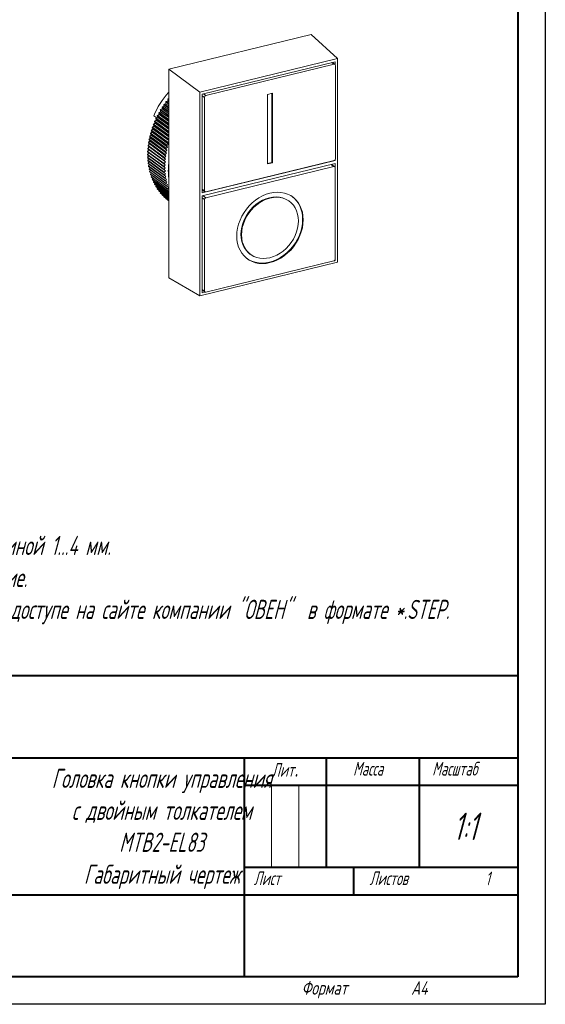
# Model space of a CAD drawing. Header units: millimetres. Extents: x 2381 to 2591, y 1129 to 1426.
# Tile 2 of 3: x 2495 to 2591, y 1129 to 1308. Entities that reach past the tile are written whole.
import ezdxf

# ---------------------------------------------------------------- set-up
doc = ezdxf.new("R2010")
doc.units = ezdxf.units.MM
for name, color, linetype, lineweight in [('main', 5, 'Continuous', 50), ('text', 7, 'Continuous', 25), ('ФОРМАТ', 7, 'Continuous', 25)]:
    doc.layers.add(name, color=color, linetype=linetype, lineweight=lineweight)
doc.styles.add('GOST', font='Gost.shx', dxfattribs={"width": 0.8, "oblique": 15, "height": 3.5})

msp = doc.modelspace()

# ---------------------------------------------------------------- linework, layer by layer
at = {"layer": 'main', "lineweight": 20}
for p, q in [((2548.04, 1305.72), (2522.06, 1299.38)), ((2548.04, 1305.72), (2552.85, 1301.32)), ((2552.85, 1301.32), (2527.74, 1295.19)), ((2552.85, 1264.16), (2552.85, 1301.32)), ((2527.74, 1295.19), (2522.06, 1299.38)), ((2522.06, 1299.38), (2522.06, 1261.32)), ((2552.42, 1300.76), (2528.17, 1294.84)), ((2552.24, 1300.29), (2528.86, 1294.59)), ((2552.24, 1300.29), (2551.8, 1300.61)), ((2552.42, 1300.26), (2551.9, 1300.63)), ((2552.42, 1300.26), (2552.42, 1300.76)), ((2552.5, 1283.04), (2552.5, 1300.08)), ((2522.06, 1293.77), (2521.88, 1293.89)), ((2521.88, 1293.89), (2521.88, 1293.58)), ((2522.06, 1294), (2521.94, 1293.97)), ((2522.06, 1293.89), (2521.94, 1293.97)), ((2527.74, 1295.19), (2527.74, 1258.03)), ((2528.17, 1294.84), (2528.17, 1276.81)), ((2528.6, 1294.25), (2528.17, 1294.56)), ((2528.42, 1294.9), (2528.86, 1294.59)), ((2528.6, 1294.25), (2528.6, 1277.21)), ((2540.98, 1295.01), (2540.11, 1294.79)), ((2540.11, 1294.79), (2540.11, 1282.11)), ((2540.88, 1282.39), (2540.88, 1294.98)), ((2540.98, 1282.32), (2540.98, 1295.01)), ((2520.89, 1292.13), (2520.59, 1292.01)), ((2522.06, 1291.55), (2520.85, 1292.43)), ((2520.85, 1292.43), (2520.89, 1292.13)), ((2522.06, 1291.27), (2520.89, 1292.13)), ((2521.2, 1292.62), (2520.9, 1292.52)), ((2522.06, 1291.67), (2520.9, 1292.52)), ((2522.06, 1292.29), (2521.18, 1292.93)), ((2521.18, 1292.93), (2521.2, 1292.62)), ((2522.06, 1292), (2521.2, 1292.62)), ((2521.54, 1293.1), (2521.23, 1293.01)), ((2522.06, 1292.41), (2521.23, 1293.01)), ((2522.06, 1293.03), (2521.52, 1293.42)), ((2521.52, 1293.42), (2521.54, 1293.1)), ((2522.06, 1292.72), (2521.54, 1293.1)), ((2521.88, 1293.58), (2521.58, 1293.5)), ((2522.06, 1293.15), (2521.58, 1293.5)), ((2522.06, 1293.45), (2521.88, 1293.58)), ((2519.87, 1290.5), (2519.36, 1290.88)), ((2522.06, 1288.63), (2519.71, 1290.35)), ((2519.71, 1290.35), (2519.8, 1290.07)), ((2520.05, 1290.6), (2519.75, 1290.44)), ((2522.06, 1288.76), (2519.75, 1290.44)), ((2522.06, 1289.35), (2519.97, 1290.88)), ((2519.97, 1290.88), (2520.05, 1290.6)), ((2520.31, 1291.11), (2520.01, 1290.97)), ((2522.06, 1289.48), (2520.01, 1290.97)), ((2522.06, 1289.12), (2520.05, 1290.6)), ((2522.06, 1290.08), (2520.24, 1291.41)), ((2520.24, 1291.41), (2520.31, 1291.11)), ((2520.59, 1291.63), (2520.29, 1291.5)), ((2522.06, 1290.2), (2520.29, 1291.5)), ((2522.06, 1289.84), (2520.31, 1291.11)), ((2522.06, 1290.81), (2520.54, 1291.93)), ((2520.54, 1291.93), (2520.59, 1291.63)), ((2522.06, 1290.94), (2520.59, 1292.01)), ((2522.06, 1290.55), (2520.59, 1291.63)), ((2519.18, 1288.46), (2518.91, 1288.26)), ((2522.06, 1286.53), (2519.06, 1288.72)), ((2519.06, 1288.72), (2519.18, 1288.46)), ((2519.37, 1289), (2519.09, 1288.81)), ((2522.06, 1286.64), (2519.09, 1288.81)), ((2522.06, 1286.36), (2519.18, 1288.46)), ((2522.06, 1287.22), (2519.26, 1289.27)), ((2519.26, 1289.27), (2519.37, 1289)), ((2519.58, 1289.54), (2519.29, 1289.36)), ((2522.06, 1287.34), (2519.29, 1289.36)), ((2522.06, 1287.04), (2519.37, 1289)), ((2522.06, 1287.92), (2519.47, 1289.81)), ((2519.47, 1289.81), (2519.58, 1289.54)), ((2519.8, 1290.07), (2519.51, 1289.9)), ((2522.06, 1288.04), (2519.51, 1289.9)), ((2522.06, 1287.72), (2519.58, 1289.54)), ((2522.06, 1288.42), (2519.8, 1290.07)), ((2518.74, 1286.83), (2518.48, 1286.6)), ((2521.58, 1284.87), (2518.58, 1287.06)), ((2518.58, 1287.06), (2518.74, 1286.83)), ((2518.87, 1287.38), (2518.6, 1287.16)), ((2521.6, 1284.96), (2518.6, 1287.16)), ((2521.72, 1285.42), (2518.72, 1287.62)), ((2518.72, 1287.62), (2518.87, 1287.38)), ((2521.74, 1284.63), (2518.74, 1286.83)), ((2519.02, 1287.92), (2518.75, 1287.71)), ((2521.75, 1285.51), (2518.75, 1287.71)), ((2521.87, 1285.18), (2518.87, 1287.38)), ((2521.88, 1285.97), (2518.88, 1288.17)), ((2518.88, 1288.17), (2519.02, 1287.92)), ((2521.91, 1286.07), (2518.91, 1288.26)), ((2522.02, 1285.72), (2519.02, 1287.92)), ((2518.49, 1285.2), (2518.25, 1284.94)), ((2521.25, 1282.74), (2518.25, 1284.94)), ((2521.25, 1282.65), (2518.25, 1284.85)), ((2518.25, 1284.85), (2518.45, 1284.66)), ((2521.3, 1283.2), (2518.3, 1285.4)), ((2518.3, 1285.4), (2518.49, 1285.2)), ((2518.55, 1285.74), (2518.31, 1285.49)), ((2521.31, 1283.3), (2518.31, 1285.49)), ((2521.37, 1283.76), (2518.37, 1285.95)), ((2518.37, 1285.95), (2518.55, 1285.74)), ((2518.64, 1286.28), (2518.39, 1286.05)), ((2521.39, 1283.85), (2518.39, 1286.05)), ((2521.47, 1284.31), (2518.47, 1286.51)), ((2518.47, 1286.51), (2518.64, 1286.28)), ((2521.48, 1284.4), (2518.48, 1286.6)), ((2521.49, 1283), (2518.49, 1285.2)), ((2521.55, 1283.54), (2518.55, 1285.74)), ((2521.64, 1284.09), (2518.64, 1286.28)), ((2521.74, 1284.63), (2521.58, 1284.87)), ((2521.6, 1284.96), (2521.87, 1285.18)), ((2521.87, 1285.18), (2521.72, 1285.42)), ((2521.75, 1285.51), (2522.02, 1285.72)), ((2522.02, 1285.72), (2521.88, 1285.97)), ((2521.91, 1286.07), (2522.06, 1286.18)), ((2518.43, 1284.12), (2518.21, 1283.85)), ((2521.21, 1281.65), (2518.21, 1283.85)), ((2521.21, 1281.56), (2518.21, 1283.76)), ((2518.21, 1283.76), (2518.43, 1283.59)), ((2518.45, 1284.66), (2518.22, 1284.39)), ((2521.22, 1282.2), (2518.22, 1284.39)), ((2521.22, 1282.1), (2518.22, 1284.3)), ((2518.22, 1284.3), (2518.43, 1284.12)), ((2518.43, 1283.59), (2518.22, 1283.31)), ((2521.22, 1281.11), (2518.22, 1283.31)), ((2521.22, 1281.02), (2518.22, 1283.22)), ((2518.44, 1283.06), (2518.25, 1282.78)), ((2521.43, 1281.93), (2518.43, 1284.12)), ((2521.43, 1281.39), (2518.43, 1283.59)), ((2521.45, 1282.46), (2518.45, 1284.66)), ((2521.49, 1283), (2521.3, 1283.2)), ((2521.31, 1283.3), (2521.55, 1283.54)), ((2521.55, 1283.54), (2521.37, 1283.76)), ((2521.39, 1283.85), (2521.64, 1284.09)), ((2521.64, 1284.09), (2521.47, 1284.31)), ((2521.48, 1284.4), (2521.74, 1284.63)), ((2521.25, 1280.58), (2518.25, 1282.78)), ((2521.25, 1280.49), (2518.25, 1282.69)), ((2518.48, 1282.52), (2518.3, 1282.25)), ((2521.3, 1280.06), (2518.3, 1282.25)), ((2521.31, 1279.97), (2518.31, 1282.16)), ((2518.53, 1282), (2518.37, 1281.73)), ((2521.37, 1279.54), (2518.37, 1281.73)), ((2521.39, 1279.45), (2518.39, 1281.65)), ((2518.61, 1281.48), (2518.47, 1281.23)), ((2521.21, 1281.65), (2521.43, 1281.93)), ((2521.43, 1281.39), (2521.21, 1281.56)), ((2521.22, 1282.2), (2521.45, 1282.46)), ((2521.43, 1281.93), (2521.22, 1282.1)), ((2521.22, 1281.11), (2521.43, 1281.39)), ((2521.25, 1282.74), (2521.49, 1283)), ((2521.45, 1282.46), (2521.25, 1282.65)), ((2552.42, 1282.73), (2528.17, 1276.81)), ((2528.17, 1276.26), (2552.42, 1282.18)), ((2528.86, 1277), (2552.24, 1282.71)), ((2552.19, 1281.61), (2528.86, 1275.92)), ((2540.11, 1282.2), (2540.88, 1282.39)), ((2540.11, 1282.11), (2540.98, 1282.32)), ((2540.88, 1282.39), (2540.98, 1282.32)), ((2552.19, 1281.61), (2551.67, 1282)), ((2552.37, 1281.58), (2551.77, 1282.02)), ((2552.42, 1282.73), (2552.36, 1282.77)), ((2552.42, 1282.73), (2552.42, 1282.83)), ((2552.42, 1281.53), (2552.42, 1282.18)), ((2552.45, 1264.73), (2552.45, 1281.4)), ((2521.47, 1279.03), (2518.47, 1281.23)), ((2521.48, 1278.94), (2518.48, 1281.14)), ((2518.71, 1280.97), (2518.58, 1280.73)), ((2521.58, 1278.53), (2518.58, 1280.73)), ((2521.6, 1278.45), (2518.6, 1280.64)), ((2518.83, 1280.48), (2518.72, 1280.24)), ((2521.72, 1278.04), (2518.72, 1280.24)), ((2521.75, 1277.96), (2518.75, 1280.16)), ((2518.98, 1279.99), (2518.88, 1279.76)), ((2521.88, 1277.57), (2518.88, 1279.76)), ((2521.91, 1277.49), (2518.91, 1279.68)), ((2519.14, 1279.51), (2519.06, 1279.3)), ((2521.45, 1280.87), (2521.22, 1281.02)), ((2521.25, 1280.58), (2521.45, 1280.87)), ((2521.49, 1280.35), (2521.25, 1280.49)), ((2521.3, 1280.06), (2521.49, 1280.35)), ((2521.55, 1279.84), (2521.31, 1279.97)), ((2521.37, 1279.54), (2521.55, 1279.84)), ((2521.64, 1279.33), (2521.39, 1279.45)), ((2522.06, 1277.1), (2519.06, 1279.3)), ((2522.06, 1277.05), (2519.09, 1279.22)), ((2519.33, 1279.05), (2519.26, 1278.85)), ((2522.06, 1276.8), (2519.26, 1278.85)), ((2522.06, 1276.75), (2519.29, 1278.77)), ((2519.53, 1278.6), (2519.47, 1278.41)), ((2522.06, 1276.52), (2519.47, 1278.41)), ((2522.06, 1276.48), (2519.51, 1278.34)), ((2519.76, 1278.16), (2519.71, 1277.99)), ((2522.06, 1276.27), (2519.71, 1277.99)), ((2522.06, 1276.23), (2519.75, 1277.92)), ((2520.01, 1277.73), (2519.97, 1277.58)), ((2521.47, 1279.03), (2521.64, 1279.33)), ((2521.74, 1278.84), (2521.48, 1278.94)), ((2521.58, 1278.53), (2521.74, 1278.84)), ((2521.87, 1278.36), (2521.6, 1278.45)), ((2521.72, 1278.04), (2521.87, 1278.36)), ((2522.02, 1277.88), (2521.75, 1277.96)), ((2521.88, 1277.57), (2522.02, 1277.88)), ((2522.06, 1276.05), (2519.97, 1277.58)), ((2522.06, 1276.02), (2520.01, 1277.51)), ((2520.27, 1277.33), (2520.24, 1277.19)), ((2522.06, 1275.86), (2520.24, 1277.19)), ((2522.06, 1275.83), (2520.29, 1277.13)), ((2520.56, 1276.93), (2520.54, 1276.82)), ((2522.06, 1275.7), (2520.54, 1276.82)), ((2522.06, 1275.68), (2520.59, 1276.76)), ((2520.86, 1276.56), (2520.85, 1276.46)), ((2522.06, 1275.58), (2520.85, 1276.46)), ((2522.06, 1275.56), (2520.9, 1276.4)), ((2521.18, 1276.2), (2521.18, 1276.12)), ((2522.06, 1275.48), (2521.18, 1276.12)), ((2522.06, 1275.47), (2521.23, 1276.07)), ((2521.52, 1275.86), (2521.52, 1275.8)), ((2522.06, 1277.45), (2521.91, 1277.49)), ((2528.17, 1277.52), (2528.6, 1277.21)), ((2528.17, 1277.4), (2528.68, 1277.03)), ((2528.17, 1276.26), (2528.17, 1258.59)), ((2528.6, 1275.58), (2528.17, 1275.89)), ((2528.33, 1276.3), (2528.86, 1275.92)), ((2522.06, 1275.41), (2521.52, 1275.8)), ((2522.06, 1275.4), (2521.58, 1275.75)), ((2521.88, 1275.53), (2521.88, 1275.5)), ((2522.06, 1275.38), (2521.88, 1275.5)), ((2522.06, 1275.37), (2521.94, 1275.45)), ((2528.6, 1275.58), (2528.6, 1258.9)), ((2544.09, 1275.27), (2543.99, 1275.35)), ((2536.9, 1265.66), (2537, 1265.59)), ((2527.74, 1258.03), (2552.85, 1264.16)), ((2528.86, 1258.7), (2552.19, 1264.39)), ((2552.36, 1264.49), (2552.42, 1264.51)), ((2552.39, 1264.53), (2552.42, 1264.51)), ((2552.42, 1264.51), (2552.42, 1264.58)), ((2527.74, 1258.03), (2522.06, 1261.32)), ((2528.17, 1259.21), (2528.6, 1258.9)), ((2528.17, 1259.1), (2528.68, 1258.73)), ((2528.17, 1258.59), (2528.69, 1258.72))]:
    msp.add_line(p, q, dxfattribs=at)
at = {"layer": 'main', "lineweight": 20, "flags": 128}
for points in [[(2546.61, 1271.91), (2546.57, 1272.61), (2546.46, 1273.28), (2546.27, 1273.92), (2546.01, 1274.52), (2545.68, 1275.06), (2545.29, 1275.54), (2544.83, 1275.96), (2544.33, 1276.31), (2543.77, 1276.59), (2543.18, 1276.79), (2542.55, 1276.91), (2541.9, 1276.94), (2541.23, 1276.9), (2540.55, 1276.77), (2539.87, 1276.57), (2539.2, 1276.29), (2538.54, 1275.93), (2537.92, 1275.5), (2537.32, 1275.02), (2536.77, 1274.47), (2536.26, 1273.87), (2535.81, 1273.23), (2535.41, 1272.55), (2535.09, 1271.85), (2534.82, 1271.13), (2534.64, 1270.4), (2534.52, 1269.67), (2534.48, 1268.95), (2534.52, 1268.25), (2534.64, 1267.58), (2534.82, 1266.94), (2535.09, 1266.34), (2535.41, 1265.8), (2535.81, 1265.32), (2536.26, 1264.9), (2536.77, 1264.55), (2537.32, 1264.27), (2537.92, 1264.07), (2538.54, 1263.95), (2539.2, 1263.92), (2539.87, 1263.96), (2540.55, 1264.09), (2541.23, 1264.29), (2541.9, 1264.57), (2542.55, 1264.93), (2543.18, 1265.36), (2543.77, 1265.85), (2544.33, 1266.39), (2544.83, 1266.99), (2545.29, 1267.63), (2545.68, 1268.31), (2546.01, 1269.01), (2546.27, 1269.73), (2546.46, 1270.46), (2546.57, 1271.19), (2546.61, 1271.91)], [(2543.99, 1275.35), (2543.89, 1275.41), (2543.4, 1275.7), (2542.86, 1275.91), (2542.29, 1276.04), (2541.69, 1276.09), (2541.07, 1276.05), (2540.45, 1275.94), (2539.82, 1275.75), (2539.2, 1275.48), (2538.6, 1275.14), (2538.03, 1274.73), (2537.5, 1274.26), (2537, 1273.73), (2536.56, 1273.16), (2536.17, 1272.55), (2535.85, 1271.91), (2535.59, 1271.25), (2535.4, 1270.57), (2535.29, 1269.9), (2535.25, 1269.24), (2535.29, 1268.59), (2535.4, 1267.97), (2535.59, 1267.39), (2535.85, 1266.85), (2536.17, 1266.37), (2536.56, 1265.95), (2536.9, 1265.66)], [(2545.74, 1271.7), (2545.71, 1272.34), (2545.59, 1272.96), (2545.41, 1273.54), (2545.15, 1274.08), (2544.82, 1274.56), (2544.44, 1274.99), (2543.99, 1275.34), (2543.5, 1275.63), (2542.96, 1275.83), (2542.39, 1275.96), (2541.79, 1276.01), (2541.17, 1275.98), (2540.55, 1275.87), (2539.92, 1275.68), (2539.3, 1275.41), (2538.7, 1275.07), (2538.13, 1274.66), (2537.6, 1274.19), (2537.1, 1273.66), (2536.66, 1273.09), (2536.27, 1272.48), (2535.95, 1271.83), (2535.69, 1271.17), (2535.5, 1270.5), (2535.39, 1269.83), (2535.35, 1269.16), (2535.39, 1268.52), (2535.5, 1267.9), (2535.69, 1267.32), (2535.95, 1266.78), (2536.27, 1266.3), (2536.66, 1265.88), (2537.1, 1265.52), (2537.6, 1265.23), (2538.13, 1265.03), (2538.7, 1264.9), (2539.3, 1264.85), (2539.92, 1264.88), (2540.55, 1264.99), (2541.17, 1265.18), (2541.79, 1265.45), (2542.39, 1265.8), (2542.96, 1266.2), (2543.5, 1266.68), (2543.99, 1267.2), (2544.44, 1267.77), (2544.82, 1268.38), (2545.15, 1269.03), (2545.41, 1269.69), (2545.59, 1270.36), (2545.71, 1271.03), (2545.74, 1271.7)], [(2536.36, 1264.82), (2536.67, 1264.62), (2537.22, 1264.34), (2537.82, 1264.15), (2538.44, 1264.03), (2539.1, 1263.99), (2539.77, 1264.03), (2540.45, 1264.16), (2541.13, 1264.36), (2541.8, 1264.65), (2542.45, 1265), (2543.08, 1265.43), (2543.67, 1265.92), (2544.23, 1266.47), (2544.73, 1267.06), (2545.19, 1267.7), (2545.58, 1268.38), (2545.91, 1269.08), (2546.17, 1269.8), (2546.36, 1270.53), (2546.47, 1271.26), (2546.51, 1271.98)]]:
    msp.add_lwpolyline(points, dxfattribs=at)
at = {"layer": 'main', "lineweight": 20}
for centre, radius, start, end in [((2552.29, 1300.1), 0.203, 356.3184, 106.1865), ((2531.12, 1286.39), 12.59, 136.0666, 159.1178), ((2536.05, 1282.79), 18, 141.5962, 141.9182), ((2528.95, 1294.24), 0.358, 105.8419, 178.6149), ((2536.21, 1282.68), 18.2, 147.2526, 147.5708), ((2536.21, 1282.67), 18.2, 145.3665, 145.6849), ((2536.1, 1282.75), 18.06, 143.4811, 143.8021), ((2535.58, 1283.02), 17.48, 154.8679, 155.1957), ((2535.82, 1282.9), 17.75, 152.9484, 153.2723), ((2535.95, 1282.83), 17.9, 151.0404, 151.3626), ((2536.07, 1282.76), 18.04, 149.1429, 149.4634), ((2534.94, 1283.27), 16.79, 160.7282, 161.0647), ((2535.1, 1283.21), 16.97, 158.7545, 159.0892), ((2535.49, 1283.06), 17.38, 156.8036, 157.1319), ((2533.97, 1283.55), 15.78, 166.791, 167.1419), ((2534.39, 1283.44), 16.21, 164.7435, 165.0875), ((2534.6, 1283.38), 16.43, 162.7226, 163.0642), ((2532.53, 1283.77), 14.32, 175.313, 175.6869), ((2532.97, 1283.72), 14.77, 173.1288, 173.4947), ((2533.33, 1283.67), 15.13, 170.9816, 171.3419), ((2533.7, 1283.61), 15.51, 168.8703, 169.2246), ((2536.97, 1281.35), 15.78, 166.791, 167.1419), ((2537.39, 1281.25), 16.21, 164.7435, 165.0875), ((2537.6, 1281.19), 16.43, 162.7226, 163.0642), ((2531.78, 1283.8), 13.58, 179.8065, 180.1935), ((2532.06, 1283.8), 13.85, 177.5371, 177.9201), ((2531.27, 1283.79), 13.06, 182.117, 182.5153), ((2535.97, 1281.53), 14.77, 173.1288, 173.4947), ((2536.33, 1281.48), 15.13, 170.9816, 171.3419), ((2536.7, 1281.41), 15.51, 168.8703, 169.2246), ((2552.14, 1283.05), 0.358, 285.8418, 358.615), ((2530.95, 1283.77), 12.74, 184.4769, 184.8811), ((2530.61, 1283.74), 12.4, 186.8847, 187.2957), ((2530.22, 1283.68), 12.01, 189.341, 189.7612), ((2534.78, 1281.61), 13.58, 179.8065, 180.1935), ((2535.06, 1281.6), 13.85, 177.5371, 177.9201), ((2535.53, 1281.57), 14.32, 175.313, 175.6869), ((2535.74, 1280.84), 13.75, 174.341, 185.659), ((2552.25, 1281.41), 0.203, 356.3183, 106.1864), ((2529.87, 1283.62), 11.65, 191.8485, 192.2772), ((2529.47, 1283.52), 11.24, 194.4061, 194.8459), ((2529.21, 1283.45), 10.97, 197.0187, 197.4649), ((2528.85, 1283.33), 10.59, 199.6794, 200.1371), ((2534.27, 1281.6), 13.06, 182.117, 182.5153), ((2533.95, 1281.58), 12.74, 184.4769, 184.8811), ((2533.61, 1281.54), 12.4, 186.8847, 187.2957), ((2533.22, 1281.49), 12.01, 189.341, 189.7612), ((2528.61, 1283.24), 10.33, 202.3938, 202.8587), ((2528.31, 1283.1), 10.01, 205.1566, 205.6325), ((2528.18, 1283.03), 9.85, 207.9709, 208.4502), ((2527.92, 1282.89), 9.56, 210.826, 211.316), ((2532.87, 1281.42), 11.65, 191.8485, 192.2772), ((2532.47, 1281.33), 11.24, 194.4061, 194.8459), ((2532.21, 1281.25), 10.97, 197.0187, 197.4649), ((2527.8, 1282.81), 9.41, 213.7271, 214.2216), ((2527.65, 1282.71), 9.23, 216.6654, 217.1663), ((2527.54, 1282.62), 9.1, 219.6372, 220.143), ((2527.48, 1282.57), 9.02, 222.6396, 223.1479), ((2527.4, 1282.49), 8.9, 225.663, 226.1759), ((2531.85, 1281.13), 10.59, 199.6794, 200.1371), ((2528.8, 1277.2), 0.203, 176.3182, 286.1865), ((2528.95, 1275.57), 0.358, 105.8418, 178.6151), ((2541.49, 1272.2), 5.02, 357.5657, 51.3104), ((2527.31, 1282.39), 8.77, 228.7027, 229.2224), ((2527.28, 1282.35), 8.72, 231.7554, 232.2774), ((2552.1, 1264.73), 0.358, 285.8419, 358.6149), ((2528.8, 1258.89), 0.203, 176.3184, 286.1865)]:
    msp.add_arc(centre, radius, start, end, dxfattribs=at)
at = {"layer": 'ФОРМАТ', "linetype": 'ByBlock', "ltscale": 5}
for p, q in [((2590.81, 1425.73), (2590.81, 1128.73)), ((2590.81, 1128.73), (2380.81, 1128.73))]:
    msp.add_line(p, q, dxfattribs=at)
at = {"layer": 'ФОРМАТ', "lineweight": 40, "ltscale": 5}
for p, q in [((2585.81, 1420.73), (2585.81, 1133.73)), ((2585.81, 1133.73), (2388.81, 1133.73))]:
    msp.add_line(p, q, dxfattribs=at)
at = {"layer": 'ФОРМАТ', "lineweight": 40}
for p, q in [((2400.81, 1188.73), (2585.81, 1188.73)), ((2465.81, 1173.73), (2585.81, 1173.73)), ((2535.81, 1173.73), (2535.81, 1133.73)), ((2550.81, 1173.73), (2550.81, 1153.73)), ((2567.81, 1173.73), (2567.81, 1153.73)), ((2535.81, 1168.73), (2585.81, 1168.73)), ((2535.81, 1153.73), (2585.81, 1153.73)), ((2555.81, 1153.73), (2555.81, 1148.73)), ((2465.81, 1148.73), (2585.81, 1148.73))]:
    msp.add_line(p, q, dxfattribs=at)
at = {"layer": 'ФОРМАТ', "linetype": 'Continuous', "lineweight": 0}
for p, q in [((2540.81, 1168.73), (2540.81, 1153.73)), ((2545.81, 1168.73), (2545.81, 1153.73))]:
    msp.add_line(p, q, dxfattribs=at)

# ---------------------------------------------------------------- texts
at = {"layer": 'text', "ltscale": 100, "insert": (2409.92, 1225.89), "char_height": 3.5, "width": 178.5111, "attachment_point": 1, "style": 'GOST'}
msp.add_mtext('1. Размеры для справок.\\P2 Неуказанные предельные отклонения размеров: {\\L+}IT12/2.\\P3. Кнопка предназначена для установки на панель толщиной 1...4 мм.\\P4. Кнопка с двойным толкателем, оба толкателя - плоские.\\P5. 3D модель представлена для скачивания в свободном доступе на сайте компании "ОВЕН"  в формате *.STEP.', dxfattribs=at)
at = {"layer": 'ФОРМАТ', "attachment_point": 1, "style": 'GOST'}
for s, insert, char_height in [('{\\Q15;\\W0.8;Лит\\H1.4x;\\W0.965;.}', (2540.88, 1173.77), 2.5), ('\\pxqc;Головка кнопки управления\\Pс двойным толкателем\\PMTB2-EL83\\PГабаритный чертеж', (2500.72, 1171.72), 3.5), ('{\\Q15;\\W0.8;Масса}', (2555.72, 1172.98), 2.5), ('{\\Q15;\\W0.8;Масштаб}', (2570.16, 1172.98), 2.5), ('1:1', (2574.02, 1163.7), 5), ('Лист    ', (2537.59, 1152.98), 2.5), ('{\\Q15;\\W0.8;Листов}', (2558.72, 1152.98), 2.5), ('1', (2579.88, 1152.96), 2.5), ('{\\W0.9;Формат}', (2546.31, 1132.98), 2.5), ('{\\W0.9;A4}', (2566.31, 1132.96), 2.5)]:
    msp.add_mtext(s, dxfattribs=dict(at, insert=insert, char_height=char_height))

doc.saveas('drawing.dxf')
